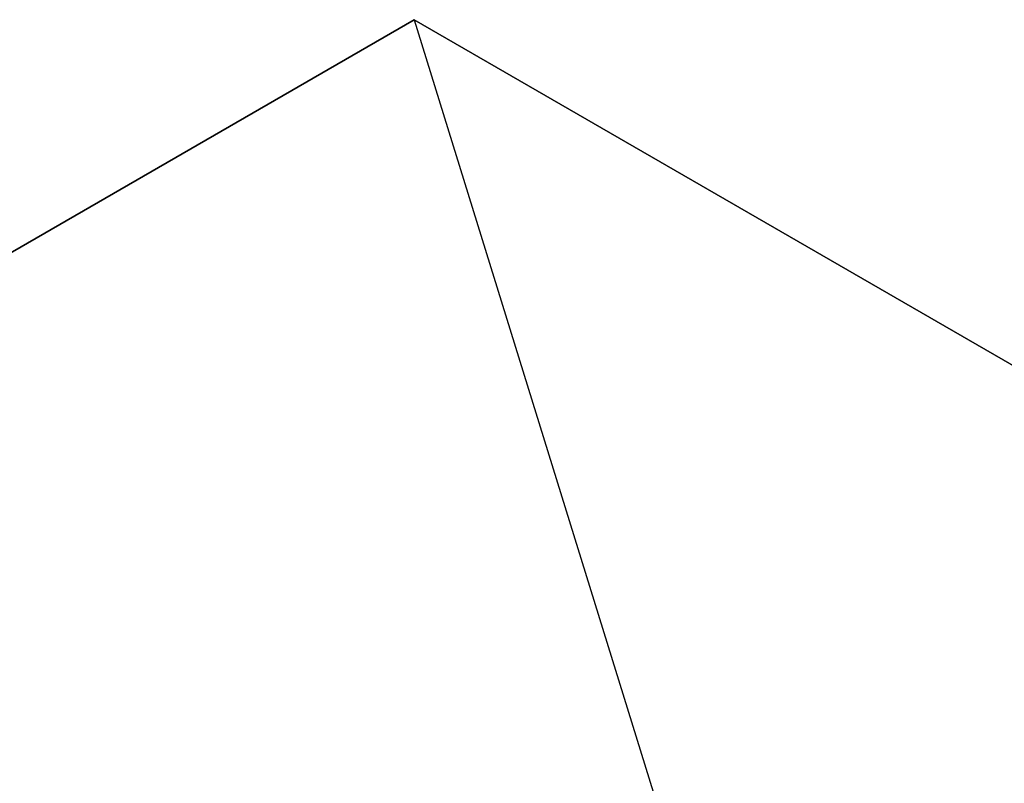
# Model space of a CAD drawing. Header units: millimetres. Extents: x -21336 to 21336, y -500 to 5820.
# Tile 15 of 27: x 2958 to 3343, y 2149 to 2447. Entities that reach past the tile are written whole.
import ezdxf

# ---------------------------------------------------------------- set-up
doc = ezdxf.new("R2010")
doc.units = ezdxf.units.MM
doc.header["$LTSCALE"] = 20
doc.layers.add('_Sichtbarkanten', color=7, linetype='Continuous', lineweight=25)

msp = doc.modelspace()

# ---------------------------------------------------------------- linework, layer by layer
at = {"layer": '_Sichtbarkanten'}
for p, q in [((3111.94, 2447.02), (2582.1, 2141.12)), ((2582.12, 2141.12), (3111.93, 2447.01)), ((3111.93, 2447.01), (3857.28, 2016.69)), ((3111.93, 2447.01), (3219.7, 2098.9)), ((3857.3, 2016.69), (3111.94, 2447.02))]:
    msp.add_line(p, q, dxfattribs=at)

doc.saveas('drawing.dxf')
